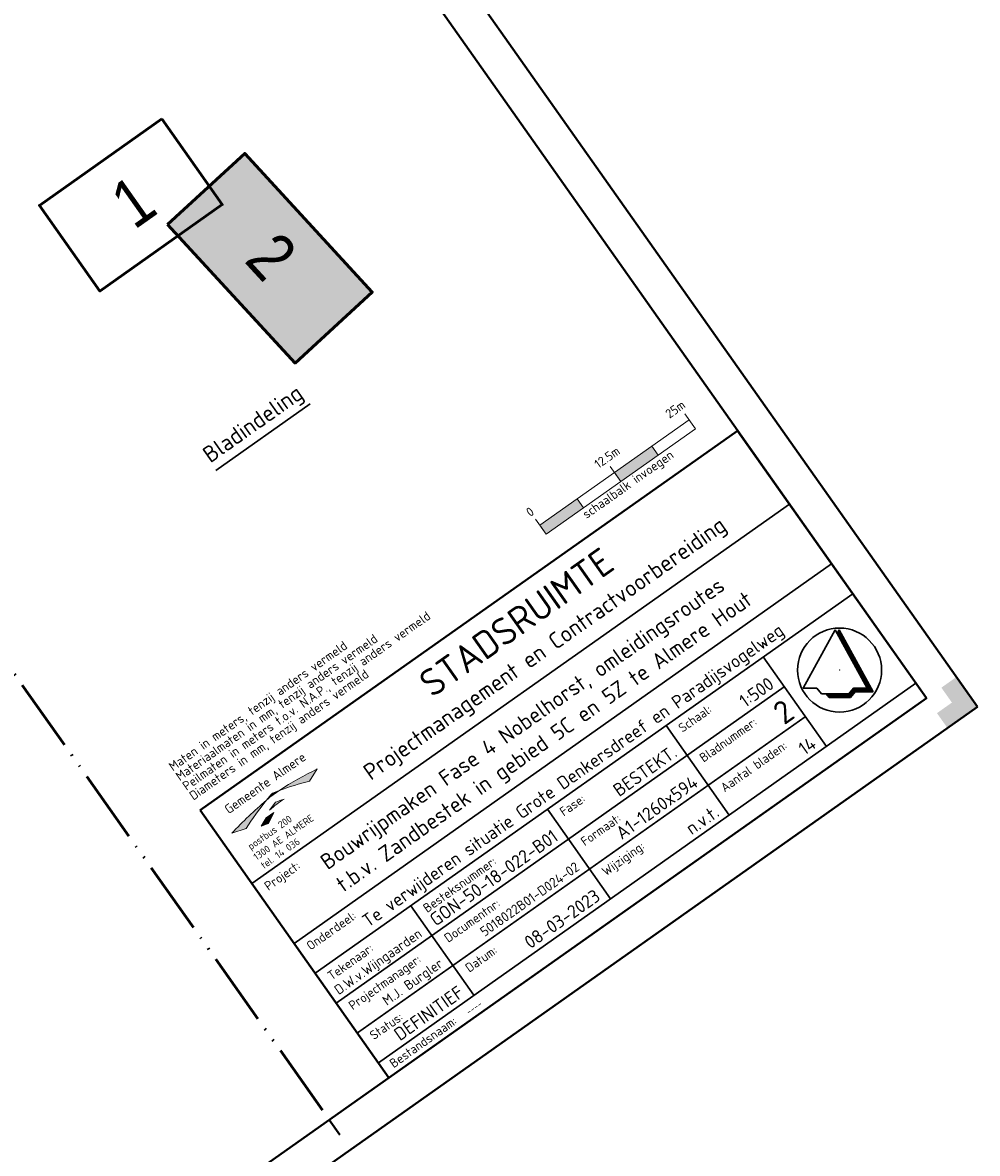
# Model space of a CAD drawing. Header units: metres. Extents: x 148425 to 149111, y 486065 to 486671.
# Tile 80 of 81: x 148981 to 149111, y 486367 to 486521. Entities that reach past the tile are written whole.
import ezdxf
from ezdxf.enums import TextEntityAlignment as Align

# ---------------------------------------------------------------- set-up
doc = ezdxf.new("R2010")
doc.units = ezdxf.units.M
doc.header["$MEASUREMENT"] = 0
doc.linetypes.add('bladgr', pattern=[6.12, 4, -0.66, 0.07, -0.66, 0.07, -0.66])
doc.linetypes.add('DGN Style 2', pattern=[1, 0.6, -0.4])
for name, color, linetype, lineweight in [('B-BH-VW-VERKEERSTEKEN_BORD_A-S', 20, 'Continuous', 13), ('TOP-L-topo objecten vlak', 7, 'Continuous', 0), ('WVB-alg-bladgrens', 2, 'bladgr', 53), ('WVB-alg-noordpijl', 7, 'Continuous', 30), ('WVB-alg-onderhoek', 7, 'Continuous', 30), ('WVB-pen-brm-dik 035', 6, 'Continuous', 40), ('WVB-pen-brm-dik 050', 6, 'Continuous', 53), ('WVB-raster-20%', 254, 'Continuous', 30), ('WVB-tekst-dik 018', 1, 'Continuous', 13), ('WVB-tekst-dik 025', 1, 'Continuous', 30), ('X-WE-AL-TEKENBLAD_TITELBLOK-S', 7, 'Continuous', 13)]:
    doc.layers.add(name, color=color, linetype=linetype, lineweight=lineweight)
doc.layers.add('BWR-alg-raster boundary', color=151, linetype='Continuous', lineweight=13, plot=False)
doc.styles.add('1 1000   0.35', font='WORKING.shx', dxfattribs={"height": 3.5})
doc.styles.add('NLCS-T18', font='txt', dxfattribs={"height": 0.0018})
doc.styles.add('NLCS-T25', font='txt', dxfattribs={"height": 0.0025})
doc.styles.add('Style-NLCS-ISO', font='txt')

# ---------------------------------------------------------------- blocks, each defined once
blk = doc.blocks.new('NPIJL')
at = {"layer": 'WVB-alg-noordpijl'}
for p, q in [((-0.001225, 0.011045), (-0.00998, -0.00495)), ((0.007525, -0.00495), (-0.001225, 0.011045)), ((-0.00009, 0.01105), (-0.00066, 0.01001)), ((-0.000635, 0.00996), (0.00051, 0.00996)), ((-0.00055, 0.01021), (0.000365, 0.01021)), ((-0.000495, 0.00971), (0.000645, 0.00971)), ((-0.00042, 0.010455), (0.00024, 0.010455)), ((-0.00036, 0.00946), (0.00078, 0.00946)), ((-0.000275, 0.01071), (0.000095, 0.01071)), ((0.00921, -0.00595), (-0.00009, 0.01105)), ((-0.00022, 0.00921), (0.000915, 0.009205)), ((-0.000085, 0.00896), (0.001055, 0.00896)), ((0.00005, 0.00871), (0.00119, 0.00871)), ((0.00019, 0.008465), (0.001325, 0.00846)), ((0.000325, 0.00821), (0.001465, 0.008215)), ((0.00046, 0.00796), (0.0016, 0.00796)), ((0.0006, 0.00771), (0.001735, 0.00771)), ((0.000735, 0.00746), (0.001875, 0.00746)), ((0.00087, 0.00721), (0.00201, 0.00721)), ((0.00101, 0.00696), (0.002145, 0.00696)), ((0.001145, 0.00671), (0.002285, 0.00671)), ((0.00128, 0.00646), (0.00242, 0.00646)), ((0.00142, 0.00621), (0.00256, 0.00621)), ((0.001555, 0.00596), (0.0027, 0.00596)), ((0.001695, 0.00571), (0.00283, 0.00571)), ((0.00183, 0.005455), (0.00297, 0.00546)), ((0.00197, 0.00521), (0.00311, 0.00521)), ((0.002105, 0.00496), (0.00324, 0.004965)), ((0.002245, 0.00471), (0.003385, 0.00471)), ((0.00238, 0.004455), (0.003515, 0.004465)), ((0.002515, 0.00421), (0.00365, 0.00421)), ((0.002655, 0.00396), (0.003795, 0.00396)), ((0.00279, 0.00371), (0.003925, 0.00371)), ((0.00293, 0.003465), (0.00406, 0.00346)), ((0.00306, 0.00321), (0.0042, 0.00321)), ((0.0032, 0.00296), (0.004335, 0.00296)), ((0.003335, 0.00271), (0.00447, 0.00271)), ((0.00347, 0.00246), (0.00461, 0.00246)), ((0.00361, 0.00221), (0.00475, 0.00221)), ((0.003745, 0.00196), (0.004885, 0.00196)), ((0.00388, 0.001705), (0.00502, 0.00171)), ((0.00402, 0.00146), (0.00516, 0.00146)), ((0.004155, 0.00121), (0.005295, 0.00121)), ((0.004295, 0.00096), (0.00543, 0.00096)), ((0.00443, 0.00071), (0.00557, 0.00071)), ((0.004565, 0.00046), (0.005705, 0.00046)), ((0.0047, 0.00021), (0.00584, 0.00021)), ((0.00484, -0.00004), (0.00598, -0.00004)), ((0.004975, -0.00029), (0.00612, -0.00029)), ((0.00511, -0.00054), (0.00625, -0.000535)), ((0.005255, -0.00079), (0.006385, -0.00079)), ((0.005385, -0.00104), (0.00653, -0.00104)), ((0.00553, -0.00129), (0.00666, -0.00129)), ((0.00566, -0.00154), (0.006795, -0.00154)), ((0.005795, -0.00179), (0.006935, -0.00179)), ((0.005935, -0.00204), (0.00707, -0.00204)), ((0.00607, -0.00229), (0.007205, -0.00229)), ((0.006205, -0.00254), (0.007345, -0.00254)), ((0.006345, -0.00279), (0.007475, -0.002785)), ((0.00648, -0.003035), (0.00762, -0.00304)), ((-0.00998, -0.00495), (-0.00623, -0.00495)), ((-0.00623, -0.00495), (-0.004975, -0.006455)), ((0.002525, -0.006455), (0.003775, -0.00495)), ((0.002865, -0.00604), (0.004165, -0.006035)), ((0.002985, -0.00745), (0.00424, -0.00595)), ((0.003075, -0.00579), (0.00912, -0.00579)), ((0.003285, -0.00554), (0.008985, -0.00554)), ((0.003485, -0.00529), (0.00885, -0.00529)), ((0.0037, -0.00504), (0.00871, -0.00504)), ((0.003775, -0.00495), (0.007525, -0.00495)), ((0.00424, -0.00595), (0.00921, -0.00595)), ((0.006615, -0.00329), (0.007755, -0.00329)), ((0.006755, -0.00354), (0.00789, -0.00354)), ((0.00689, -0.003785), (0.00803, -0.00379)), ((0.00703, -0.00404), (0.008165, -0.004035)), ((0.007165, -0.00429), (0.0083, -0.00429)), ((0.007295, -0.00454), (0.00844, -0.004535)), ((0.007435, -0.00479), (0.008575, -0.004785)), ((-0.004975, -0.006455), (0.002525, -0.006455)), ((-0.003675, -0.00645), (-0.002845, -0.00745)), ((-0.0036, -0.00654), (0.00375, -0.00654)), ((-0.00339, -0.00679), (0.00354, -0.00679)), ((-0.00318, -0.00704), (0.003325, -0.00704)), ((-0.002975, -0.00729), (0.00313, -0.00729)), ((-0.002845, -0.00745), (0.002985, -0.00745)), ((0.00266, -0.00629), (0.003955, -0.00629))]:
    blk.add_line(p, q, dxfattribs=at)
blk.add_circle((0, 0), 0.0115, dxfattribs=at)
blk = doc.blocks.new('*U23')
at = {"layer": 'WVB-tekst-dik 018', "lineweight": 0}
blk.add_hatch(color=256, dxfattribs=at).paths.add_polyline_path([(-0.425, 0.638, 0.028214), (-3.786, 0.135), (-2.765, -0.173, -0.022049)])
at = {"layer": 'WVB-tekst-dik 018', "lineweight": 0, "extrusion": (0, 0, -1)}
for points in [[(0.65, -0.066, 0.038766), (-0.642, -0.021, -0.013367), (-0.01, 0.138)], [(0.425, 0.638, 0.02506), (-0.72, 0.67, -0.008039), (-0.2, 0.796)], [(-0.72, 0.67, 0.022195), (-2.846, -0.024), (-3.786, 0.368, -0.031561)], [(1.79, -0.651, 0.015018), (1.273, -0.796), (0.496, -0.381), (1.17, -0.38)]]:
    blk.add_hatch(color=256, dxfattribs=at).paths.add_polyline_path(points)
at = {"layer": 'WVB-tekst-dik 018', "lineweight": 0, "flags": 128}
for points in [[(-0.425, 0.638, 0.028214), (-3.786, 0.135), (-2.765, -0.173, -0.022049)], [(-0.65, -0.066, -0.038766), (0.642, -0.021, 0.013367), (0.01, 0.138)], [(-0.425, 0.638, -0.02506), (0.72, 0.67, 0.008039), (0.2, 0.796)], [(0.72, 0.67, -0.022195), (2.846, -0.024), (3.786, 0.368, 0.031561)], [(-1.79, -0.651, -0.015018), (-1.273, -0.796), (-0.496, -0.381), (-1.17, -0.38)]]:
    blk.add_lwpolyline(points, format="xyb", close=True, dxfattribs=at)
at = {"layer": 'WVB-tekst-dik 018', "lineweight": 0, "extrusion": (0, 0, -1)}
blk.add_arc((-2.994, -10.664), 11.207, 71.02746, 74.55995, dxfattribs=at)
at = {"layer": 'WVB-tekst-dik 018', "lineweight": 0}
blk.add_arc((3.601, -13.986), 15.168, 102.95654, 105.39288, dxfattribs=at)
blk = doc.blocks.new('ONDERHOEK PMCV')
at = {"layer": 'BWR-alg-raster boundary', "linetype": 'DGN Style 2'}
for p, q in [((-0.04412, 0.11167), (-0.04412, 0.10667)), ((-0.01912, 0.10967), (-0.06912, 0.10967))]:
    blk.add_line(p, q, dxfattribs=at)
at = {"layer": 'BWR-alg-raster boundary', "linetype": 'DGN Style 2', "flags": 128}
blk.add_lwpolyline([(-0.06912, 0.11167), (-0.06912, 0.10667), (-0.01912, 0.10667), (-0.01912, 0.11167)], dxfattribs=at)
for points in [[(-0.05662, 0.10667), (-0.06912, 0.10667), (-0.06912, 0.10967), (-0.05662, 0.10967)], [(-0.04412, 0.10967), (-0.03162, 0.10967), (-0.03162, 0.10667), (-0.04412, 0.10667)]]:
    blk.add_lwpolyline(points, close=True, dxfattribs=at)
at = {"layer": 'BWR-alg-raster boundary'}
blk.add_point((-0.025, 0.02999), dxfattribs=at)
at = {"layer": 'BWR-alg-raster boundary', "linetype": 'DGN Style 2'}
blk.add_solid([(-0.05662, 0.10667), (-0.06912, 0.10667), (-0.05662, 0.10967), (-0.06912, 0.10967)], dxfattribs=at)
at = {"layer": 'BWR-alg-raster boundary', "linetype": 'DGN Style 2', "extrusion": (0, 0, -1)}
blk.add_solid([(0.04412, 0.10967), (0.03162, 0.10967), (0.04412, 0.10667), (0.03162, 0.10667)], dxfattribs=at)
at = {"layer": 'WVB-alg-onderhoek', "lineweight": 30}
for p, q in [((-0.19, 0.07498), (-0.01, 0.07498)), ((-0.19, 0.05498), (-0.01, 0.05498)), ((-0.19, 0.04499), (-0.01, 0.04499)), ((-0.15801, 0.04499), (-0.15801, 0.015)), ((-0.11226, 0.04499), (-0.11226, 0.015)), ((-0.0725, 0.015), (-0.0725, 0.04499)), ((-0.04, 0.015), (-0.04, 0.04499)), ((-0.19, 0.03499), (-0.04006, 0.03499)), ((-0.19, 0.02499), (-0.04006, 0.02499)), ((-0.19, 0.015), (-0.01, 0.015))]:
    blk.add_line(p, q, dxfattribs=at)
at = {"layer": 'WVB-alg-onderhoek', "lineweight": 40, "flags": 128}
blk.add_lwpolyline([(-0.19, 0.09957), (-0.01, 0.09957), (-0.01, 0.01), (-0.19, 0.01)], close=True, dxfattribs=at)
at = {"layer": 'WVB-tekst-dik 018', "lineweight": 0, "xscale": 0.003859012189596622, "yscale": 0.003859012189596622, "zscale": 0.003859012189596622}
blk.add_blockref('*U23', (-0.17194, 0.0889), dxfattribs=at)
at = {"layer": 'BWR-alg-raster boundary', "linetype": 'DGN Style 2', "style": 'Style-NLCS-ISO'}
blk.add_text('schaalbalk invoegen', height=0.0025, dxfattribs=at).set_placement((-0.04298, 0.10364), align=Align.CENTER)
at = {"layer": 'WVB-tekst-dik 018', "lineweight": 40, "style": 'Style-NLCS-ISO'}
blk.add_text('STADSRUIMTE', height=0.0075, dxfattribs=at).set_placement((-0.08969, 0.09167), align=Align.MIDDLE_CENTER)
at = {"layer": 'WVB-tekst-dik 018', "style": 'Style-NLCS-ISO'}
for s, p in [('postbus 200', (-0.17796, 0.08359)), ('1300 AE ALMERE', (-0.17566, 0.08034)), ('tel. 14 036', (-0.17888, 0.0773))]:
    blk.add_text(s, height=0.0019681, rotation=360, dxfattribs=at).set_placement(p, align=Align.MIDDLE_CENTER)
at = {"layer": 'WVB-tekst-dik 018', "lineweight": 30, "style": 'Style-NLCS-ISO'}
blk.add_text('Projectmanagement en Contractvoorbereiding', height=0.0044985, dxfattribs=at).set_placement((-0.08747, 0.0814), align=Align.MIDDLE_CENTER)
at = {"layer": 'WVB-tekst-dik 018', "style": 'NLCS-T25'}
for s, height, p in [('Project:', 0.002499, (-0.1875, 0.07073)), ('Onderdeel:', 0.002499, (-0.1875, 0.05074)), ('Tekenaar:', 0.002499, (-0.1875, 0.04073)), ('Besteksnummer:', 0.0024991, (-0.1555, 0.04074)), ('Schaal:', 0.002499, (-0.07, 0.04074)), ('Fase:', 0.002499, (-0.10976, 0.04074)), ('Projectmanager:', 0.0024991, (-0.1875, 0.03073)), ('Documentnr:', 0.0024991, (-0.1555, 0.03074)), ('Formaat:', 0.002499, (-0.10976, 0.03074)), ('Bladnummer:', 0.0024991, (-0.07, 0.03074)), ('Status:', 0.002499, (-0.1875, 0.02074)), ('Datum:', 0.002499, (-0.1555, 0.02074)), ('Wijziging:', 0.002499, (-0.10976, 0.02074)), ('Aantal bladen:', 0.0024991, (-0.07, 0.02074)), ('Bestandsnaam: ', 0.0024991, (-0.1875, 0.01133))]:
    blk.add_text(s, height=height, dxfattribs=at).set_placement(p)
at = {"layer": 'WVB-tekst-dik 018', "attachment_point": 7}
for s, insert, char_height, line_spacing_factor, style in [('Maten in meters, tenzij anders vermeld \\PMateriaalmaten in mm, tenzij anders vermeld ^JPeilmaten in meters t.o.v. N.A.P., tenzij anders vermeld \\PDiameters in mm, tenzij anders vermeld ^J', (-0.19, 0.10199), 0.0025, 0.779777, 'Style-NLCS-ISO'), ('----', (-0.16227, 0.01133), 0.001799, 1.8, 'NLCS-T18')]:
    blk.add_mtext(s, dxfattribs=dict(at, insert=insert, char_height=char_height, line_spacing_factor=line_spacing_factor, style=style))
at = {"layer": 'WVB-tekst-dik 025', "style": 'Style-NLCS-ISO', "flags": 2}
blk.add_attdef('NL_META_EIGENAAR', text='', height=0.00253, dxfattribs=at).set_placement((-0.17116, 0.0954), align=Align.MIDDLE_CENTER)
at = {"layer": 'WVB-tekst-dik 025', "style": 'Style-NLCS-ISO', "flags": 12}
for tag, height, p in [('NL_META_OPSTELLER', 0.0027, (-0.16003, 0.03635)), ('NL_META_BEHOORT_BIJ', 0.0036, (-0.11433, 0.03636)), ('NL_META_PROJECTFASE', 0.0036, (-0.07452, 0.03636)), ('NL_META_SCHAAL', 0.0036, (-0.04202, 0.03636)), ('NL_META_BLADNUMMER', 0.0063, (-0.04202, 0.02636)), ('NL_META_AUTORISATOR', 0.0027, (-0.16003, 0.02636)), ('NL_META_ID_NUMMER', 0.0027, (-0.11433, 0.02636)), ('NL_META_DOCUMENTSTATUS', 0.0036, (-0.16003, 0.01636)), ('NL_META_REVISIE', 0.0036, (-0.07452, 0.01637)), ('NL_META_AANTAL_BLADEN', 0.0036, (-0.04202, 0.01637))]:
    blk.add_attdef(tag, text='', height=height, dxfattribs=at).set_placement(p, align=Align.RIGHT)
at = {"layer": 'WVB-tekst-dik 025', "style": 'Style-NLCS-ISO'}
for tag, p in [('NL_META_TEKENBLADFORMAAT', (-0.07452, 0.02636)), ('NL_META_UITGAVE', (-0.11433, 0.01637))]:
    blk.add_attdef(tag, text='', height=0.0036, dxfattribs=at).set_placement(p, align=Align.RIGHT)
at = {"layer": 'WVB-tekst-dik 025', "style": 'Style-NLCS-ISO', "flags": 12}
for tag, height in [('NL_META_PROJECTOMSCHRIJVING', 0.0036), ('NL_META_TEKENINGOMSCHRIJVING_1', 0.00432)]:
    blk.add_attdef(tag, (0, 0), '', height=height, dxfattribs=at)
at = {"layer": 'WVB-tekst-dik 025', "style": 'Style-NLCS-ISO'}
blk.add_attdef('NL_META_TEKENINGOMSCHRIJVING', (0, 0), '', height=0.00432, dxfattribs=at)
at = {"layer": 'X-WE-AL-TEKENBLAD_TITELBLOK-S', "ltscale": 500, "style": 'Style-NLCS-ISO', "flags": 12}
blk.add_attdef('NL_META_PROJECTOMSCHRIJVING', (0, 0), '', height=0.000025, dxfattribs=at)
blk = doc.blocks.new('schaal 1-500')
at = {"layer": 'B-BH-VW-VERKEERSTEKEN_BORD_A-S', "color": 7, "lineweight": 13, "ltscale": 500}
for p, q in [((0, 0), (0, 0.005)), ((0.025, 0), (0.025, 0.005)), ((0.05, 0), (0.05, 0.005)), ((0, 0.003), (0.05, 0.003)), ((0, 0), (0.05, 0)), ((0.0125, 0), (0.0125, 0.003)), ((0.0375, 0), (0.0375, 0.003))]:
    blk.add_line(p, q, dxfattribs=at)
blk.add_solid([(0, 0.003), (0.0125, 0.003), (0, 0), (0.0125, 0)], dxfattribs=at)
at = {"layer": 'B-BH-VW-VERKEERSTEKEN_BORD_A-S', "color": 7, "lineweight": 13, "ltscale": 500, "extrusion": (0, 0, -1)}
blk.add_solid([(-0.025, 0.003), (-0.0375, 0.003), (-0.025, 0), (-0.0375, 0)], dxfattribs=at)
at = {"layer": 'B-BH-VW-VERKEERSTEKEN_BORD_A-S', "color": 7, "lineweight": 13, "ltscale": 500, "style": 'Style-NLCS-ISO'}
for s, p in [('0', (-0.00007, 0.00629)), ('12.5m', (0.02576, 0.00629)), ('25m ', (0.04935, 0.00629))]:
    blk.add_text(s, height=0.0025, dxfattribs=at).set_placement(p, align=Align.CENTER)

msp = doc.modelspace()

# ---------------------------------------------------------------- hatches: boundary and pattern name
at = {"layer": 'TOP-L-topo objecten vlak', "linetype": 'Continuous', "lineweight": 0}
msp.add_hatch(color=7, dxfattribs=at).paths.add_polyline_path([(149107.23, 486425), (149105.79, 486427.04), (149107.83, 486428.49), (149106.39, 486430.53), (149108.43, 486431.97), (149111.32, 486427.89)])
msp.add_hatch(color=7, dxfattribs=at).paths.add_polyline_path([(149107.23, 486425), (149105.79, 486427.04), (149107.83, 486428.49), (149106.39, 486430.53), (149108.43, 486431.97), (149111.32, 486427.89)])
msp.add_hatch(color=7, dxfattribs=at).paths.add_polyline_path([(149107.23, 486425), (149105.79, 486427.04), (149107.83, 486428.49), (149106.39, 486430.53), (149108.43, 486431.97), (149111.32, 486427.89)])
at = {"layer": 'WVB-alg-onderhoek', "linetype": 'Continuous', "lineweight": 40, "extrusion": (0, 0, -1)}
msp.add_hatch(color=256, dxfattribs=at).paths.add_polyline_path([(-149107.23, 486425), (-149105.79, 486427.04), (-149107.83, 486428.49), (-149106.39, 486430.53), (-149108.43, 486431.97), (-149111.32, 486427.89)])

# ---------------------------------------------------------------- linework, layer by layer
at = {"layer": 'TOP-L-topo objecten vlak', "color": 7, "linetype": 'Continuous', "lineweight": 0}
for p, q in [((148596.66, 486064.53), (149111.32, 486427.89)), ((148596.66, 486064.53), (149111.32, 486427.89)), ((148596.66, 486064.53), (149111.32, 486427.89)), ((149024.1, 486369.37), (149022.66, 486371.41)), ((149024.1, 486369.37), (149022.66, 486371.41)), ((149024.1, 486369.37), (149022.66, 486371.41))]:
    msp.add_line(p, q, dxfattribs=at)
at = {"layer": 'WVB-alg-bladgrens', "linetype": 'bladgr', "ltscale": 2.5}
msp.add_line((148857.13, 486605.87), (149022.66, 486371.41), dxfattribs=at)
at = {"layer": 'WVB-alg-onderhoek', "lineweight": 40}
msp.add_line((149111.32, 486427.89), (148940.02, 486670.51), dxfattribs=at)
msp.add_line((149111.32, 486427.89), (148940.02, 486670.51), dxfattribs=at)
msp.add_line((149111.32, 486427.89), (148940.02, 486670.51), dxfattribs=at)
at = {"layer": 'WVB-alg-onderhoek', "lineweight": 40, "ltscale": 500}
for p, q in [((149111.32, 486427.89), (148940.02, 486670.51)), ((148596.66, 486064.53), (149111.32, 486427.89)), ((149024.1, 486369.37), (149022.66, 486371.41))]:
    msp.add_line(p, q, dxfattribs=at)
at = {"layer": 'WVB-alg-onderhoek', "lineweight": 40, "flags": 128}
msp.add_lwpolyline([(148601.94, 486074.39), (149104.35, 486429.09), (148938.82, 486663.54), (148436.41, 486308.84)], close=True, dxfattribs=at)
msp.add_lwpolyline([(148601.94, 486074.39), (149104.35, 486429.09), (148938.82, 486663.54), (148436.41, 486308.84)], close=True, dxfattribs=at)
msp.add_lwpolyline([(148601.94, 486074.39), (149104.35, 486429.09), (148938.82, 486663.54), (148436.41, 486308.84)], close=True, dxfattribs=at)
at = {"layer": 'WVB-alg-onderhoek', "lineweight": 40, "ltscale": 500}
msp.add_3dface([(148601.94, 486074.39), (149104.35, 486429.09), (148938.82, 486663.54), (148436.41, 486308.84)], dxfattribs=at)
at = {"layer": 'WVB-pen-brm-dik 050', "flags": 128}
for points in [[(148999.76, 486508.31), (148983.01, 486496.48), (148991.28, 486484.77), (149008.03, 486496.6)], [(149000.54, 486493.87), (149011.1, 486503.59), (149028.54, 486484.64), (149017.98, 486474.92)]]:
    msp.add_lwpolyline(points, close=True, dxfattribs=at)
at = {"layer": 'WVB-raster-20%', "linetype": 'Continuous', "lineweight": 0, "flags": 128}
msp.add_lwpolyline([(149000.54, 486493.87), (149011.1, 486503.59), (149028.54, 486484.64), (149017.98, 486474.92)], close=True, dxfattribs=at)
at = {"layer": 'WVB-raster-20%', "linetype": 'Continuous', "lineweight": 0, "extrusion": (0, 0, -1)}
msp.add_solid([(-149000.54, 486493.87), (-149011.1, 486503.59), (-149017.98, 486474.92), (-149028.54, 486484.64)], dxfattribs=at)
at = {"layer": 'WVB-tekst-dik 018', "lineweight": 30}
msp.add_line((149020.04, 486469.35), (149007.16, 486460.25), dxfattribs=at)

# ---------------------------------------------------------------- block references
at = {"layer": 'B-BH-VW-VERKEERSTEKEN_BORD_A-S', "color": 7, "lineweight": 13, "ltscale": 500, "xscale": 500, "yscale": 500, "zscale": 500, "rotation": 35.22220559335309}
msp.add_blockref('schaal 1-500', (149052.32, 486451.52), dxfattribs=at)
at = {"layer": 'WVB-alg-noordpijl', "xscale": 500, "yscale": 500, "zscale": 500}
msp.add_blockref('NPIJL', (149092.46, 486432.93), dxfattribs=at)
at = {"layer": 'WVB-tekst-dik 018'}
ref = msp.add_blockref('ONDERHOEK PMCV', (149111.32, 486427.89), dxfattribs=dict(at, xscale=500, yscale=500, zscale=500, rotation=35.22220559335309))
ref.add_attrib('NL_META_EIGENAAR', 'Gemeente Almere', dxfattribs={"layer": 'WVB-tekst-dik 025', "height": 1.2652, "rotation": 35.2222, "style": 'Style-NLCS-ISO'}).set_placement((149013.89, 486417.49), align=Align.MIDDLE_CENTER)
ref.add_attrib('NL_META_PROJECTOMSCHRIJVING', 'Te verwijderen situatie Grote Denkersdreef en Paradijsvogelweg', (149027.98, 486397.66), dxfattribs={"layer": 'WVB-tekst-dik 025', "height": 1.7994, "rotation": 35.2222, "style": 'Style-NLCS-ISO'})
ref.add_attrib('NL_META_TEKENINGOMSCHRIJVING_1', 't.b.v. Zandbestek in gebied 5C en 5Z te Almere Hout', (149024.59, 486402.47), dxfattribs={"layer": 'WVB-tekst-dik 025', "height": 2.1593, "rotation": 35.2222, "style": 'Style-NLCS-ISO'})
ref.add_attrib('NL_META_PROJECTFASE', 'BESTEKT.', dxfattribs={"layer": 'WVB-tekst-dik 025', "height": 1.799, "rotation": 35.2222, "style": 'Style-NLCS-ISO'}).set_placement((149070.4, 486421.25), align=Align.RIGHT)
ref.add_attrib('NL_META_SCHAAL', '1:500', dxfattribs={"layer": 'WVB-tekst-dik 025', "height": 1.799, "rotation": 35.2222, "style": 'Style-NLCS-ISO'}).set_placement((149083.67, 486430.62), align=Align.RIGHT)
ref.add_attrib('NL_META_BEHOORT_BIJ', 'GON-50-18-022-B01', dxfattribs={"layer": 'WVB-tekst-dik 025', "height": 1.7994, "rotation": 35.2222, "style": 'Style-NLCS-ISO'}).set_placement((149054.13, 486409.76), align=Align.RIGHT)
ref.add_attrib('NL_META_DOCUMENTSTATUS', 'DEFINITIEF', dxfattribs={"layer": 'WVB-tekst-dik 025', "height": 1.799, "rotation": 35.2222, "style": 'Style-NLCS-ISO'}).set_placement((149041.23, 486388.42), align=Align.RIGHT)
ref.add_attrib('NL_META_OPSTELLER', 'D.W.v.Wijngaarden', dxfattribs={"layer": 'WVB-tekst-dik 025', "height": 1.3495, "rotation": 35.2222, "style": 'Style-NLCS-ISO'}).set_placement((149035.47, 486396.58), align=Align.RIGHT)
ref.add_attrib('NL_META_AUTORISATOR', 'M.J. Burgler', dxfattribs={"layer": 'WVB-tekst-dik 025', "height": 1.3495, "rotation": 35.2222, "style": 'Style-NLCS-ISO'}).set_placement((149038.35, 486392.5), align=Align.RIGHT)
ref.add_attrib('NL_META_BLADNUMMER', '2', dxfattribs={"layer": 'WVB-tekst-dik 025', "height": 3.15, "rotation": 35.2222, "style": 'Style-NLCS-ISO'}).set_placement((149086.55, 486426.53), align=Align.RIGHT)
ref.add_attrib('NL_META_AANTAL_BLADEN', '14', dxfattribs={"layer": 'WVB-tekst-dik 025', "height": 1.799, "rotation": 35.2222, "style": 'Style-NLCS-ISO'}).set_placement((149089.43, 486422.45), align=Align.RIGHT)
ref.add_attrib('NL_META_REVISIE', 'n.v.t.', dxfattribs={"layer": 'WVB-tekst-dik 025', "height": 1.799, "rotation": 35.2222, "style": 'Style-NLCS-ISO'}).set_placement((149076.16, 486413.08), align=Align.RIGHT)
ref.add_attrib('NL_META_ID_NUMMER', '5018022B01-D024-02', dxfattribs={"layer": 'WVB-tekst-dik 025', "height": 1.3495, "rotation": 35.2222, "style": 'Style-NLCS-ISO'}).set_placement((149057.02, 486405.68), align=Align.RIGHT)
ref.add_attrib('NL_META_TEKENINGOMSCHRIJVING', 'Bouwrijpmaken Fase 4 Nobelhorst, omleidingsroutes', (149022.43, 486405.53), dxfattribs={"layer": 'WVB-tekst-dik 025', "height": 2.1593, "rotation": 35.2222, "style": 'Style-NLCS-ISO'})
ref.add_attrib('NL_META_TEKENBLADFORMAAT', 'A1-1260x594', dxfattribs={"layer": 'WVB-tekst-dik 025', "height": 1.7994, "rotation": 35.2222, "style": 'Style-NLCS-ISO'}).set_placement((149073.28, 486417.16), align=Align.RIGHT)
ref.add_attrib('NL_META_UITGAVE', '08-03-2023', dxfattribs={"layer": 'WVB-tekst-dik 025', "height": 1.799, "rotation": 35.2222, "style": 'Style-NLCS-ISO'}).set_placement((149059.9, 486401.6), align=Align.RIGHT)

# ---------------------------------------------------------------- texts
at = {"layer": 'WVB-pen-brm-dik 035', "linetype": 'Continuous', "style": '1 1000   0.35', "width": 0.874486}
for s, rotation, p in [('1', 35.2222, (148995.98, 486493.08)), ('2', 312.6196, (149010.9, 486488.86))]:
    msp.add_text(s, height=6.57, rotation=rotation, dxfattribs=at).set_placement(p)
at = {"layer": 'WVB-tekst-dik 018', "linetype": 'Continuous', "lineweight": 30, "style": 'Style-NLCS-ISO'}
msp.add_text('Bladindeling', height=2.2492, rotation=35.2222, dxfattribs=at).set_placement((149012.19, 486466.65), align=Align.MIDDLE_CENTER)

doc.saveas('drawing.dxf')
